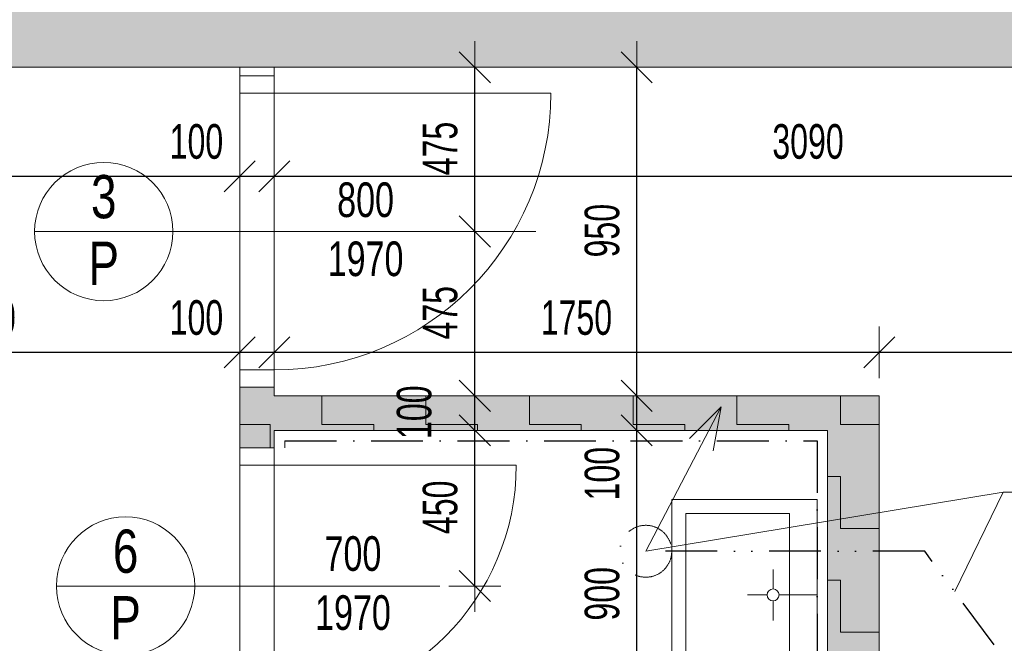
# Model space of a CAD drawing. Header units: millimetres. Extents: x -97971 to 48677, y -63570 to -5533.
# Tile 49 of 65: x 4526 to 7374, y -55832 to -54029. Entities that reach past the tile are written whole.
import ezdxf

# ---------------------------------------------------------------- set-up
doc = ezdxf.new("R2010")
doc.units = ezdxf.units.MM
doc.header["$PDMODE"] = 65
for name, pattern in [('Carkovana 2x_1', [200, 150, -50]), ('Cerchovana_1', [250, 150, -50, 0, -50]), ('JIS_09_15', [300, 150, -50, 0, -50, 0, -50])]:
    doc.linetypes.add(name, pattern=pattern)
for name, color, linetype, lineweight in [('XR$1$1.PP - NÁVRH_1', 7, 'Continuous', 25), ('XR$2$KOTY_1', 7, 'Continuous', 25), ('XR$3$ZAŘIZOVÁKY_1', 7, 'Continuous', 25), ('XR$4$VÝPLNĚ_1', 7, 'Continuous', 25), ('XR$7$FILING ___1', 7, 'Continuous', 25), ('XR$8$TZB ___1', 7, 'Continuous', 25)]:
    doc.layers.add(name, color=color, linetype=linetype, lineweight=lineweight)
doc.styles.add('ARIAL', font='ARIAL.TTF')
doc.styles.add('ARIALNARROW', font='ARIALN.TTF')
doc.dimstyles.new('DIMSTYLE_3', dxfattribs={"dimtxt": 100, "dimasz": 150, "dimexe": 0, "dimexo": 0, "dimgap": 50, "dimtad": 2, "dimdec": 0, "dimrnd": 5, "dimzin": 12, "dimdsep": 46, "dimtxsty": 'ARIALNARROW', "dimblk1": 'ALL_ML_STRICH', "dimblk2": 'ALL_ML_STRICH', "dimsah": 1, "dimcen": 0, "dimclrd": 6, "dimclre": 6, "dimclrt": 6, "dimadec": 0, "dimazin": 0, "dimtfac": 1, "dimtdec": 0, "dimtix": 1, "dimtmove": 2, "dimatfit": 3, "dimfxl": 0, "dimtzin": 0, "dimlwd": 0, "dimlwe": 13, "dimarcsym": 0})
doc.dimstyles.new('DIMSTYLE_5', dxfattribs={"dimtxt": 100, "dimasz": 150, "dimexe": 0, "dimexo": 0, "dimgap": 50, "dimtad": 2, "dimdec": 0, "dimrnd": 5, "dimzin": 12, "dimdsep": 46, "dimtxsty": 'ARIALNARROW', "dimblk1": 'ALL_ML_STRICH', "dimblk2": 'ALL_ML_STRICH', "dimsah": 1, "dimcen": 0, "dimclrd": 6, "dimclre": 6, "dimclrt": 6, "dimadec": 0, "dimazin": 0, "dimtfac": 1, "dimtdec": 0, "dimtix": 1, "dimtmove": 2, "dimatfit": 3, "dimfxl": 0, "dimtvp": 1.2, "dimtzin": 0, "dimlwd": 0, "dimlwe": 13, "dimarcsym": 0})

# ---------------------------------------------------------------- blocks, each defined once
blk = doc.blocks.new('ALL_ML_STRICH')
at = {"color": 0, "linetype": 'ByBlock', "lineweight": -2}
for p, q in [((0, -0.5), (0, 0.5)), ((-0.3, -0.3), (0.3, 0.3)), ((-1, 0), (0.5, 0))]:
    blk.add_line(p, q, dxfattribs=at)
blk = doc.blocks.new('*D57')
at = {"layer": 'DEFPOINTS', "color": 6, "linetype": 'Continuous', "lineweight": 13}
for p in [(5925, -55216.7), (5897.8, -56116.7), (6310.7, -56116.7)]:
    blk.add_point(p, dxfattribs=at)
at = {"layer": 'XR$2$KOTY_1', "color": 6, "linetype": 'Continuous', "lineweight": -2}
for p, q in [((6310.7, -55216.7), (6310.7, -55216.7)), ((6310.7, -56116.7), (6310.7, -55216.7)), ((6310.7, -56116.7), (6310.7, -56116.7))]:
    blk.add_line(p, q, dxfattribs=at)
at = {"layer": 'XR$2$KOTY_1', "color": 6, "linetype": 'Continuous', "lineweight": 13, "xscale": 150, "yscale": 150, "zscale": 150}
for p, rotation in [((6310.7, -55216.7), 90), ((6310.7, -56116.7), 270)]:
    blk.add_blockref('ALL_ML_STRICH', p, dxfattribs=dict(at, rotation=rotation))
at = {"layer": 'XR$2$KOTY_1', "color": 6, "linetype": 'Continuous', "lineweight": 13, "insert": (6210.7, -55689.1), "char_height": 100, "width": 243.429, "attachment_point": 5, "rotation": 90, "style": 'ARIALNARROW'}
blk.add_mtext('\\W0.81;\\A1;{900}', dxfattribs=at)
blk = doc.blocks.new('*D58')
at = {"layer": 'DEFPOINTS', "color": 6, "linetype": 'Continuous', "lineweight": 13}
for p in [(5907.3, -55116.7), (5925, -55216.7), (6310.7, -55216.7)]:
    blk.add_point(p, dxfattribs=at)
at = {"layer": 'XR$2$KOTY_1', "color": 6, "linetype": 'Continuous', "lineweight": -2}
for p, q in [((6310.7, -55116.7), (6310.7, -55116.7)), ((6310.7, -55216.7), (6310.7, -55116.7)), ((6310.7, -55216.7), (6310.7, -55216.7))]:
    blk.add_line(p, q, dxfattribs=at)
at = {"layer": 'XR$2$KOTY_1', "color": 6, "linetype": 'Continuous', "lineweight": 13, "xscale": 150, "yscale": 150, "zscale": 150}
for p, rotation in [((6310.7, -55116.7), 90), ((6310.7, -55216.7), 270)]:
    blk.add_blockref('ALL_ML_STRICH', p, dxfattribs=dict(at, rotation=rotation))
at = {"layer": 'XR$2$KOTY_1', "color": 6, "linetype": 'Continuous', "lineweight": 13, "insert": (6210.7, -55341.8), "char_height": 100, "width": 243.429, "attachment_point": 5, "rotation": 90, "style": 'ARIALNARROW'}
blk.add_mtext('\\W0.81;\\A1;{100}', dxfattribs=at)
blk = doc.blocks.new('*D59')
at = {"layer": 'DEFPOINTS', "color": 6, "linetype": 'Continuous', "lineweight": 13}
for p in [(5162.2, -54166.7), (5907.3, -55116.7), (6310.7, -55116.7)]:
    blk.add_point(p, dxfattribs=at)
at = {"layer": 'XR$2$KOTY_1', "color": 6, "linetype": 'Continuous', "lineweight": -2}
for p, q in [((6310.7, -54166.7), (6310.7, -54166.7)), ((6310.7, -55116.7), (6310.7, -54166.7)), ((6310.7, -55116.7), (6310.7, -55116.7))]:
    blk.add_line(p, q, dxfattribs=at)
at = {"layer": 'XR$2$KOTY_1', "color": 6, "linetype": 'Continuous', "lineweight": 13, "xscale": 150, "yscale": 150, "zscale": 150}
for p, rotation in [((6310.7, -54166.7), 90), ((6310.7, -55116.7), 270)]:
    blk.add_blockref('ALL_ML_STRICH', p, dxfattribs=dict(at, rotation=rotation))
at = {"layer": 'XR$2$KOTY_1', "color": 6, "linetype": 'Continuous', "lineweight": 13, "insert": (6210.7, -54639.1), "char_height": 100, "width": 243.429, "attachment_point": 5, "rotation": 90, "style": 'ARIALNARROW'}
blk.add_mtext('\\W0.81;\\A1;{950}', dxfattribs=at)
blk = doc.blocks.new('*D100')
at = {"layer": 'DEFPOINTS', "color": 6, "linetype": 'Continuous', "lineweight": 13}
for p in [(3032.2, -54166.7), (5162.2, -54166.7), (3032.2, -54481.8)]:
    blk.add_point(p, dxfattribs=at)
at = {"layer": 'XR$2$KOTY_1', "color": 6, "linetype": 'Continuous', "lineweight": -2}
for p, q in [((3032.2, -54278.8), (3032.2, -54481.8)), ((3032.2, -54481.8), (5162.2, -54481.8)), ((5162.2, -54481.8), (5162.2, -54481.8))]:
    blk.add_line(p, q, dxfattribs=at)
at = {"layer": 'XR$2$KOTY_1', "color": 6, "linetype": 'Continuous', "lineweight": 13, "xscale": 150, "yscale": 150, "zscale": 150, "rotation": 180}
blk.add_blockref('ALL_ML_STRICH', (3032.2, -54481.8), dxfattribs=at)
at = {"layer": 'XR$2$KOTY_1', "color": 6, "linetype": 'Continuous', "lineweight": 13, "xscale": 150, "yscale": 150, "zscale": 150}
blk.add_blockref('ALL_ML_STRICH', (5162.2, -54481.8), dxfattribs=at)
at = {"layer": 'XR$2$KOTY_1', "color": 6, "linetype": 'Continuous', "lineweight": 13, "insert": (4096.1, -54381.8), "char_height": 100, "width": 324.571, "attachment_point": 5, "style": 'ARIALNARROW'}
blk.add_mtext('\\W0.81;\\A1;{2130}', dxfattribs=at)
blk = doc.blocks.new('*D101')
at = {"layer": 'DEFPOINTS', "color": 6, "linetype": 'Continuous', "lineweight": 13}
for p in [(5162.2, -54166.7), (5262.2, -54166.7), (5162.2, -54481.8)]:
    blk.add_point(p, dxfattribs=at)
at = {"layer": 'XR$2$KOTY_1', "color": 6, "linetype": 'Continuous', "lineweight": -2}
for p, q in [((5162.2, -54481.8), (5162.2, -54481.8)), ((5162.2, -54481.8), (5262.2, -54481.8)), ((5262.2, -54481.8), (5262.2, -54481.8))]:
    blk.add_line(p, q, dxfattribs=at)
at = {"layer": 'XR$2$KOTY_1', "color": 6, "linetype": 'Continuous', "lineweight": 13, "xscale": 150, "yscale": 150, "zscale": 150, "rotation": 180}
blk.add_blockref('ALL_ML_STRICH', (5162.2, -54481.8), dxfattribs=at)
at = {"layer": 'XR$2$KOTY_1', "color": 6, "linetype": 'Continuous', "lineweight": 13, "xscale": 150, "yscale": 150, "zscale": 150}
blk.add_blockref('ALL_ML_STRICH', (5262.2, -54481.8), dxfattribs=at)
at = {"layer": 'XR$2$KOTY_1', "color": 6, "linetype": 'Continuous', "lineweight": 13, "insert": (5037, -54381.8), "char_height": 100, "width": 243.429, "attachment_point": 5, "style": 'ARIALNARROW'}
blk.add_mtext('\\W0.81;\\A1;{100}', dxfattribs=at)
blk = doc.blocks.new('*D102')
at = {"layer": 'DEFPOINTS', "color": 6, "linetype": 'Continuous', "lineweight": 13}
for p in [(5262.2, -54166.7), (8352.2, -54166.7), (5262.2, -54481.8)]:
    blk.add_point(p, dxfattribs=at)
at = {"layer": 'XR$2$KOTY_1', "color": 6, "linetype": 'Continuous', "lineweight": -2}
for p, q in [((5262.2, -54481.8), (5262.2, -54481.8)), ((5262.2, -54481.8), (8352.2, -54481.8)), ((8352.2, -54481.8), (8352.2, -54481.8))]:
    blk.add_line(p, q, dxfattribs=at)
at = {"layer": 'XR$2$KOTY_1', "color": 6, "linetype": 'Continuous', "lineweight": 13, "xscale": 150, "yscale": 150, "zscale": 150, "rotation": 180}
blk.add_blockref('ALL_ML_STRICH', (5262.2, -54481.8), dxfattribs=at)
at = {"layer": 'XR$2$KOTY_1', "color": 6, "linetype": 'Continuous', "lineweight": 13, "xscale": 150, "yscale": 150, "zscale": 150}
blk.add_blockref('ALL_ML_STRICH', (8352.2, -54481.8), dxfattribs=at)
at = {"layer": 'XR$2$KOTY_1', "color": 6, "linetype": 'Continuous', "lineweight": 13, "insert": (6806.1, -54381.8), "char_height": 100, "width": 324.571, "attachment_point": 5, "style": 'ARIALNARROW'}
blk.add_mtext('\\W0.81;\\A1;{3090}', dxfattribs=at)
blk = doc.blocks.new('*D134')
at = {"layer": 'DEFPOINTS', "color": 6, "linetype": 'Continuous', "lineweight": 13}
for p in [(3662.2, -54990.9), (5162.2, -55041.7), (3662.2, -55316.7)]:
    blk.add_point(p, dxfattribs=at)
at = {"layer": 'XR$2$KOTY_1', "color": 6, "linetype": 'Continuous', "lineweight": -2}
for p, q in [((3662.2, -55131.7), (3662.2, -54990.9)), ((3662.2, -54990.9), (5162.2, -54990.9)), ((5162.2, -54990.9), (5162.2, -54990.9))]:
    blk.add_line(p, q, dxfattribs=at)
at = {"layer": 'XR$2$KOTY_1', "color": 6, "linetype": 'Continuous', "lineweight": 13, "xscale": 150, "yscale": 150, "zscale": 150, "rotation": 180}
blk.add_blockref('ALL_ML_STRICH', (3662.2, -54990.9), dxfattribs=at)
at = {"layer": 'XR$2$KOTY_1', "color": 6, "linetype": 'Continuous', "lineweight": 13, "xscale": 150, "yscale": 150, "zscale": 150}
blk.add_blockref('ALL_ML_STRICH', (5162.2, -54990.9), dxfattribs=at)
at = {"layer": 'XR$2$KOTY_1', "color": 6, "linetype": 'Continuous', "lineweight": 13, "insert": (4411.1, -54890.9), "char_height": 100, "width": 324.571, "attachment_point": 5, "style": 'ARIALNARROW'}
blk.add_mtext('\\W0.81;\\A1;{1500}', dxfattribs=at)
blk = doc.blocks.new('*D135')
at = {"layer": 'DEFPOINTS', "color": 6, "linetype": 'Continuous', "lineweight": 13}
for p in [(5162.2, -54990.9), (5162.2, -55041.7), (5262.2, -55116.7)]:
    blk.add_point(p, dxfattribs=at)
at = {"layer": 'XR$2$KOTY_1', "color": 6, "linetype": 'Continuous', "lineweight": -2}
for p, q in [((5162.2, -54990.9), (5162.2, -54990.9)), ((5162.2, -54990.9), (5262.2, -54990.9)), ((5262.2, -54990.9), (5262.2, -54990.9))]:
    blk.add_line(p, q, dxfattribs=at)
at = {"layer": 'XR$2$KOTY_1', "color": 6, "linetype": 'Continuous', "lineweight": 13, "xscale": 150, "yscale": 150, "zscale": 150, "rotation": 180}
blk.add_blockref('ALL_ML_STRICH', (5162.2, -54990.9), dxfattribs=at)
at = {"layer": 'XR$2$KOTY_1', "color": 6, "linetype": 'Continuous', "lineweight": 13, "xscale": 150, "yscale": 150, "zscale": 150}
blk.add_blockref('ALL_ML_STRICH', (5262.2, -54990.9), dxfattribs=at)
at = {"layer": 'XR$2$KOTY_1', "color": 6, "linetype": 'Continuous', "lineweight": 13, "insert": (5037, -54890.9), "char_height": 100, "width": 243.429, "attachment_point": 5, "style": 'ARIALNARROW'}
blk.add_mtext('\\W0.81;\\A1;{100}', dxfattribs=at)
blk = doc.blocks.new('*D136')
at = {"layer": 'DEFPOINTS', "color": 6, "linetype": 'Continuous', "lineweight": 13}
for p in [(5262.2, -54990.9), (5262.2, -55116.7), (7012.2, -55116.7)]:
    blk.add_point(p, dxfattribs=at)
at = {"layer": 'XR$2$KOTY_1', "color": 6, "linetype": 'Continuous', "lineweight": -2}
for p, q in [((5262.2, -54990.9), (5262.2, -54990.9)), ((5262.2, -54990.9), (7012.2, -54990.9)), ((7012.2, -54990.9), (7012.2, -54990.9))]:
    blk.add_line(p, q, dxfattribs=at)
at = {"layer": 'XR$2$KOTY_1', "color": 6, "linetype": 'Continuous', "lineweight": 13, "xscale": 150, "yscale": 150, "zscale": 150, "rotation": 180}
blk.add_blockref('ALL_ML_STRICH', (5262.2, -54990.9), dxfattribs=at)
at = {"layer": 'XR$2$KOTY_1', "color": 6, "linetype": 'Continuous', "lineweight": 13, "xscale": 150, "yscale": 150, "zscale": 150}
blk.add_blockref('ALL_ML_STRICH', (7012.2, -54990.9), dxfattribs=at)
at = {"layer": 'XR$2$KOTY_1', "color": 6, "linetype": 'Continuous', "lineweight": 13, "insert": (6136.1, -54890.9), "char_height": 100, "width": 324.571, "attachment_point": 5, "style": 'ARIALNARROW'}
blk.add_mtext('\\W0.81;\\A1;{1750}', dxfattribs=at)
blk = doc.blocks.new('*D137')
at = {"layer": 'DEFPOINTS', "color": 6, "linetype": 'Continuous', "lineweight": 13}
for p in [(8352.2, -54932.3), (7012.2, -54990.9), (7012.2, -55116.7)]:
    blk.add_point(p, dxfattribs=at)
at = {"layer": 'XR$2$KOTY_1', "color": 6, "linetype": 'Continuous', "lineweight": -2}
for p, q in [((7012.2, -54990.9), (7012.2, -54990.9)), ((7012.2, -54990.9), (8352.2, -54990.9)), ((8352.2, -54990.9), (8352.2, -54990.9))]:
    blk.add_line(p, q, dxfattribs=at)
at = {"layer": 'XR$2$KOTY_1', "color": 6, "linetype": 'Continuous', "lineweight": 13, "xscale": 150, "yscale": 150, "zscale": 150, "rotation": 180}
blk.add_blockref('ALL_ML_STRICH', (7012.2, -54990.9), dxfattribs=at)
at = {"layer": 'XR$2$KOTY_1', "color": 6, "linetype": 'Continuous', "lineweight": 13, "xscale": 150, "yscale": 150, "zscale": 150}
blk.add_blockref('ALL_ML_STRICH', (8352.2, -54990.9), dxfattribs=at)
at = {"layer": 'XR$2$KOTY_1', "color": 6, "linetype": 'Continuous', "lineweight": 13, "insert": (7681.1, -54890.9), "char_height": 100, "width": 324.571, "attachment_point": 5, "style": 'ARIALNARROW'}
blk.add_mtext('\\W0.81;\\A1;{1340}', dxfattribs=at)
blk = doc.blocks.new('*D149')
at = {"layer": 'DEFPOINTS', "color": 6, "linetype": 'Continuous', "lineweight": 13}
for p in [(5262.2, -55216.7), (5262.2, -55666.7), (5842.2, -55666.7)]:
    blk.add_point(p, dxfattribs=at)
at = {"layer": 'XR$2$KOTY_1', "color": 6, "linetype": 'Continuous', "lineweight": -2}
for p, q in [((5842.2, -55216.7), (5842.2, -55216.7)), ((5842.2, -55666.7), (5842.2, -55216.7)), ((5842.2, -55666.7), (5842.2, -55666.7))]:
    blk.add_line(p, q, dxfattribs=at)
at = {"layer": 'XR$2$KOTY_1', "color": 6, "linetype": 'Continuous', "lineweight": 13, "xscale": 150, "yscale": 150, "zscale": 150}
for p, rotation in [((5842.2, -55216.7), 90), ((5842.2, -55666.7), 270)]:
    blk.add_blockref('ALL_ML_STRICH', p, dxfattribs=dict(at, rotation=rotation))
at = {"layer": 'XR$2$KOTY_1', "color": 6, "linetype": 'Continuous', "lineweight": 13, "insert": (5742.2, -55439.1), "char_height": 100, "width": 243.429, "attachment_point": 5, "rotation": 90, "style": 'ARIALNARROW'}
blk.add_mtext('\\W0.81;\\A1;{450}', dxfattribs=at)
blk = doc.blocks.new('*D150')
at = {"layer": 'DEFPOINTS', "color": 6, "linetype": 'Continuous', "lineweight": 13}
for p in [(5262.2, -55116.7), (5262.2, -55216.7), (5842.2, -55216.7)]:
    blk.add_point(p, dxfattribs=at)
at = {"layer": 'XR$2$KOTY_1', "color": 6, "linetype": 'Continuous', "lineweight": -2}
for p, q in [((5842.2, -55116.7), (5842.2, -55116.7)), ((5842.2, -55216.7), (5842.2, -55116.7)), ((5842.2, -55216.7), (5842.2, -55216.7))]:
    blk.add_line(p, q, dxfattribs=at)
at = {"layer": 'XR$2$KOTY_1', "color": 6, "linetype": 'Continuous', "lineweight": 13, "xscale": 150, "yscale": 150, "zscale": 150}
for p, rotation in [((5842.2, -55116.7), 90), ((5842.2, -55216.7), 270)]:
    blk.add_blockref('ALL_ML_STRICH', p, dxfattribs=dict(at, rotation=rotation))
at = {"layer": 'XR$2$KOTY_1', "color": 6, "linetype": 'Continuous', "lineweight": 13, "insert": (5667.2, -55164.1), "char_height": 100, "width": 243.429, "attachment_point": 5, "rotation": 90, "style": 'ARIALNARROW'}
blk.add_mtext('\\W0.81;\\A1;{100}', dxfattribs=at)
blk = doc.blocks.new('*D151')
at = {"layer": 'DEFPOINTS', "color": 6, "linetype": 'Continuous', "lineweight": 13}
for p in [(6018.8, -54641.7), (5262.2, -55116.7), (5842.2, -55116.7)]:
    blk.add_point(p, dxfattribs=at)
at = {"layer": 'XR$2$KOTY_1', "color": 6, "linetype": 'Continuous', "lineweight": -2}
for p, q in [((5842.2, -54641.7), (5842.2, -54641.7)), ((5842.2, -55116.7), (5842.2, -54641.7)), ((5842.2, -55116.7), (5842.2, -55116.7))]:
    blk.add_line(p, q, dxfattribs=at)
at = {"layer": 'XR$2$KOTY_1', "color": 6, "linetype": 'Continuous', "lineweight": 13, "xscale": 150, "yscale": 150, "zscale": 150}
for p, rotation in [((5842.2, -54641.7), 90), ((5842.2, -55116.7), 270)]:
    blk.add_blockref('ALL_ML_STRICH', p, dxfattribs=dict(at, rotation=rotation))
at = {"layer": 'XR$2$KOTY_1', "color": 6, "linetype": 'Continuous', "lineweight": 13, "insert": (5742.2, -54876.6), "char_height": 100, "width": 243.429, "attachment_point": 5, "rotation": 90, "style": 'ARIALNARROW'}
blk.add_mtext('\\W0.81;\\A1;{475}', dxfattribs=at)
blk = doc.blocks.new('*D152')
at = {"layer": 'DEFPOINTS', "color": 6, "linetype": 'Continuous', "lineweight": 13}
for p in [(5262.2, -54166.7), (5842.2, -54641.7), (6018.8, -54641.7)]:
    blk.add_point(p, dxfattribs=at)
at = {"layer": 'XR$2$KOTY_1', "color": 6, "linetype": 'Continuous', "lineweight": -2}
for p, q in [((5842.2, -54166.7), (5842.2, -54166.7)), ((5842.2, -54641.7), (5842.2, -54166.7)), ((5842.2, -54641.7), (5842.2, -54641.7))]:
    blk.add_line(p, q, dxfattribs=at)
at = {"layer": 'XR$2$KOTY_1', "color": 6, "linetype": 'Continuous', "lineweight": 13, "xscale": 150, "yscale": 150, "zscale": 150}
for p, rotation in [((5842.2, -54166.7), 90), ((5842.2, -54641.7), 270)]:
    blk.add_blockref('ALL_ML_STRICH', p, dxfattribs=dict(at, rotation=rotation))
at = {"layer": 'XR$2$KOTY_1', "color": 6, "linetype": 'Continuous', "lineweight": 13, "insert": (5742.2, -54401.6), "char_height": 100, "width": 243.429, "attachment_point": 5, "rotation": 90, "style": 'ARIALNARROW'}
blk.add_mtext('\\W0.81;\\A1;{475}', dxfattribs=at)
blk = doc.blocks.new('KOMPLEXNÍ OBJEKT_22')
at = {"layer": 'XR$3$ZAŘIZOVÁKY_1', "color": 251, "linetype": 'Continuous', "lineweight": 13}
for p, q in [((6832.2, -55416.9), (6412.2, -55416.9)), ((6412.2, -55967.7), (6412.2, -55416.9)), ((6832.2, -55416.9), (6832.2, -55967.7)), ((6752.2, -55456.9), (6452.2, -55456.9)), ((6452.2, -55456.9), (6452.2, -55927.7)), ((6752.2, -55927.7), (6752.2, -55456.9)), ((6705, -55675.1), (6705, -55618.4)), ((6687.8, -55692.3), (6631.1, -55692.3)), ((6705, -55709.5), (6705, -55766.2)), ((6722.1, -55692.3), (6832.2, -55692.3)), ((6452.2, -55927.7), (6752.2, -55927.7)), ((6832.2, -55967.7), (6412.2, -55967.7)), ((6832.2, -55967.7), (6488.1, -55967.7))]:
    blk.add_line(p, q, dxfattribs=at)
blk.add_arc((6705, -55692.3), 17.2, 270.0000000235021, 269.9999827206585, dxfattribs=at)
blk = doc.blocks.new('KOMPLEXNÍ OBJEKT_55')
at = {"layer": 'XR$4$VÝPLNĚ_1', "color": 132, "linetype": 'Continuous', "lineweight": 13}
for p, q in [((5162.2, -56066.7), (5162.2, -55266.7)), ((5262.2, -56066.7), (5262.2, -55266.7)), ((5962.2, -55316.7), (5162.2, -55316.7)), ((5740.7, -55666.7), (5032, -55666.7)), ((5162.2, -56016.7), (5262.2, -56016.7))]:
    blk.add_line(p, q, dxfattribs=at)
blk.add_arc((5262.2, -55316.7), 700, 270, 0, dxfattribs=at)
blk = doc.blocks.new('KOMPLEXNÍ OBJEKT_56')
at = {"layer": 'XR$4$VÝPLNĚ_1', "color": 132, "linetype": 'Continuous', "lineweight": 13}
for p, q in [((5162.2, -55091.7), (5162.2, -54191.7)), ((5162.2, -54241.7), (5162.2, -54191.7)), ((5262.2, -55091.7), (5262.2, -54191.7)), ((5162.2, -54241.7), (5262.2, -54241.7)), ((5262.2, -54241.7), (6062.2, -54241.7)), ((4968.8, -54641.7), (6018.8, -54641.7)), ((5162.2, -55041.7), (5262.2, -55041.7))]:
    blk.add_line(p, q, dxfattribs=at)
blk.add_arc((5262.2, -54241.7), 800, 270, 0, dxfattribs=at)

msp = doc.modelspace()

# ---------------------------------------------------------------- hatches: boundary and pattern name
at = {"layer": 'XR$7$FILING ___1', "linetype": 'Carkovana 2x_1', "lineweight": 50}
msp.add_hatch(color=254, dxfattribs=at).paths.add_polyline_path([(5977.2, -47606.7), (5977.2, -53566.7), (1622.2, -53566.7), (1622.2, -54066.7), (1722.2, -54166.7), (2132.2, -54166.7), (2132.2, -53716.7), (3032.2, -53716.7), (3032.2, -54166.7), (8352.2, -54166.7), (8352.2, -57146.7), (8052.2, -57146.7), (8052.2, -57596.7), (9169, -57596.7), (9169, -57146.7), (8802.2, -57146.7), (8802.2, -54166.7), (9090.1, -54166.7), (9090.1, -53566.7), (6577.2, -53566.7), (6577.2, -47606.7), (6825.4, -47606.7), (6825.4, -47156.7), (5377.2, -47156.7), (5377.2, -47606.7)])
at = {"layer": 'XR$7$FILING ___1', "linetype": 'Continuous', "lineweight": 13}
msp.add_hatch(color=11, dxfattribs=at).paths.add_polyline_path([(5262.2, -55091.7), (5162.2, -55091.7), (5162.2, -55266.7), (5262.2, -55266.7), (5262.2, -55216.7), (6862.2, -55216.7), (6862.2, -56116.7), (6112.2, -56116.7), (6112.2, -56216.7), (6912.2, -56216.7), (6912.2, -57146.7), (7012.2, -57146.7), (7012.2, -55116.7), (5262.2, -55116.7)], flags=0)
h = msp.add_hatch(dxfattribs=at)
h.set_pattern_fill('VZOR', scale=150, style=0, pattern_type=2)
h.set_pattern_definition([(0, (300, 300), (150, 150), [150, -150]), (90, (300, 300), (-150, 150), [150, -150])])
h.paths.add_polyline_path([(5262.2, -55091.7), (5162.2, -55091.7), (5162.2, -55266.7), (5262.2, -55266.7), (5262.2, -55216.7), (6862.2, -55216.7), (6862.2, -56116.7), (6112.2, -56116.7), (6112.2, -56216.7), (6912.2, -56216.7), (6912.2, -57146.7), (7012.2, -57146.7), (7012.2, -55116.7), (5262.2, -55116.7)], flags=0)

# ---------------------------------------------------------------- linework, layer by layer
at = {"layer": 'XR$1$1.PP - NÁVRH_1', "color": 14, "linetype": 'Continuous', "lineweight": 13}
for p, q in [((3232.2, -54166.7), (8352.2, -54166.7)), ((5162.2, -54191.7), (5162.2, -54166.7)), ((5262.2, -54191.7), (5262.2, -54166.7)), ((5262.2, -54191.7), (5162.2, -54191.7)), ((5162.2, -55091.7), (5262.2, -55091.7)), ((5162.2, -55091.7), (5162.2, -55266.7)), ((5262.2, -55091.7), (5262.2, -55116.7)), ((5262.2, -55116.7), (7012.2, -55116.7)), ((7012.2, -57146.7), (7012.2, -55116.7)), ((5262.2, -55266.7), (5262.2, -55216.7)), ((5262.2, -55216.7), (6862.2, -55216.7)), ((6862.2, -56116.7), (6862.2, -55216.7)), ((5292.2, -55266.7), (5292.2, -55246.7)), ((5162.2, -55266.7), (5262.2, -55266.7))]:
    msp.add_line(p, q, dxfattribs=at)
at = {"layer": 'XR$2$KOTY_1', "color": 3, "linetype": 'Continuous', "lineweight": 13}
for p, q in [((4568.8, -54641.7), (4968.8, -54641.7)), ((4632, -55666.7), (5032, -55666.7))]:
    msp.add_line(p, q, dxfattribs=at)
at = {"layer": 'XR$2$KOTY_1', "color": 7, "linetype": 'Continuous', "lineweight": 13}
for p, q in [((6336.8, -55566.1), (7370.9, -55395.2)), ((7370.9, -55395.2), (7230.3, -55682.9)), ((7370.9, -55395.2), (8016.9, -55395.2))]:
    msp.add_line(p, q, dxfattribs=at)
at = {"layer": 'XR$2$KOTY_1', "color": 3, "linetype": 'Continuous', "lineweight": 13}
for centre in [(4768.8, -54641.7), (4832, -55666.7)]:
    msp.add_circle(centre, 200, dxfattribs=at)
at = {"layer": 'XR$7$FILING ___1', "color": 7, "linetype": 'Cerchovana_1', "lineweight": 25}
for p, q in [((5292.2, -55246.7), (6832.2, -55246.7)), ((6832.2, -55246.7), (6832.2, -56086.7))]:
    msp.add_line(p, q, dxfattribs=at)
at = {"layer": 'XR$8$TZB ___1', "color": 1, "linetype": 'Continuous', "lineweight": 13}
for p, q in [((6336.8, -55566.1), (6555.1, -55148.3)), ((6555.1, -55148.3), (6463.1, -55240.2)), ((6555.1, -55148.3), (6532.1, -55276.2))]:
    msp.add_line(p, q, dxfattribs=at)
at = {"layer": 'XR$8$TZB ___1', "color": 1, "linetype": 'JIS_09_15', "lineweight": 25}
for p, q in [((7143.8, -55566.1), (6336.8, -55566.1)), ((8237.5, -57043.1), (7143.8, -55566.1))]:
    msp.add_line(p, q, dxfattribs=at)
at = {"layer": 'XR$8$TZB ___1', "color": 1, "linetype": 'JIS_09_15', "lineweight": 13}
msp.add_circle((6336.8, -55566.1), 75, dxfattribs=at)

# ---------------------------------------------------------------- block references
at = {"layer": 'XR$3$ZAŘIZOVÁKY_1', "color": 251, "linetype": 'Continuous', "lineweight": 13}
msp.add_blockref('KOMPLEXNÍ OBJEKT_22', (0, 0), dxfattribs=at)
at = {"layer": 'XR$4$VÝPLNĚ_1', "color": 132, "linetype": 'Continuous', "lineweight": 13}
for name in ['KOMPLEXNÍ OBJEKT_56', 'KOMPLEXNÍ OBJEKT_55']:
    msp.add_blockref(name, (0, 0), dxfattribs=at)

# ---------------------------------------------------------------- texts
at = {"layer": 'XR$2$KOTY_1', "color": 3, "linetype": 'Continuous', "lineweight": 25, "char_height": 125, "attachment_point": 5, "style": 'ARIAL'}
for s, insert, width in [('\\W0.76;3', (4768.8, -54541.7), 122.931), ('\\W0.76;P', (4768.8, -54733.3), 137.177), ('\\W0.76;6', (4832, -55566.7), 122.931), ('\\W0.76;P', (4832, -55758.3), 137.177)]:
    msp.add_mtext(s, dxfattribs=dict(at, insert=insert, width=width))
at = {"layer": 'XR$2$KOTY_1', "color": 7, "linetype": 'Continuous', "lineweight": 13, "char_height": 100, "width": 272.279, "attachment_point": 2, "line_spacing_factor": 1.024096, "style": 'ARIALNARROW'}
for s, insert in [('\\W0.86;800\\P1970', (5526.2, -54499.7)), ('\\W0.86;700\\P1970', (5489.7, -55522.7))]:
    msp.add_mtext(s, dxfattribs=dict(at, insert=insert))

# ---------------------------------------------------------------- dimensions: what is measured, and where the dimension line sits
at = {"layer": 'XR$2$KOTY_1', "color": 6, "linetype": 'Continuous', "lineweight": 13}
for base, p1, p2, dimstyle, picture, middle in [((6310.7, -54166.7), (6310.7, -55116.7), (6310.7, -54166.7), 'DIMSTYLE_3', '*D59', (6210.7, -54639.1)), ((5842.2, -54166.7), (5842.2, -54641.7), (5842.2, -54166.7), 'DIMSTYLE_3', '*D152', (5742.2, -54401.6)), ((5842.2, -54641.7), (5842.2, -55116.7), (5842.2, -54641.7), 'DIMSTYLE_3', '*D151', (5742.2, -54876.6)), ((5842.2, -55116.7), (5842.2, -55216.7), (5842.2, -55116.7), 'DIMSTYLE_5', '*D150', (5667.2, -55164.1)), ((6310.7, -55116.7), (6310.7, -55216.7), (6310.7, -55116.7), 'DIMSTYLE_5', '*D58', (6210.7, -55341.8)), ((5842.2, -55216.7), (5842.2, -55666.7), (5842.2, -55216.7), 'DIMSTYLE_3', '*D149', (5742.2, -55439.1)), ((6310.7, -55216.7), (6310.7, -56116.7), (6310.7, -55216.7), 'DIMSTYLE_3', '*D57', (6210.7, -55689.1))]:
    dim = msp.add_linear_dim(base=base, p1=p1, p2=p2, angle=90, dimstyle=dimstyle, override={"dimpost": '<>', "dimclrd": 6, "dimclre": 6, "dimclrt": 6, "dimlwd": 0, "dimlwe": 13}, dxfattribs=at)
    dim.commit()
    dim.dimension.update_dxf_attribs({"geometry": picture, "text_midpoint": middle, "dimtype": 160})
for base, p1, p2, dimstyle, picture, middle in [((5162.2, -54481.8), (3032.2, -54278.8), (5162.2, -54481.8), 'DIMSTYLE_3', '*D100', (4096.1, -54381.8)), ((5262.2, -54481.8), (5162.2, -54481.8), (5262.2, -54481.8), 'DIMSTYLE_5', '*D101', (5037, -54381.8)), ((8352.2, -54481.8), (5262.2, -54481.8), (8352.2, -54481.8), 'DIMSTYLE_3', '*D102', (6806.1, -54381.8)), ((5162.2, -54990.9), (3662.2, -55131.7), (5162.2, -54990.9), 'DIMSTYLE_3', '*D134', (4411.1, -54890.9)), ((5262.2, -54990.9), (5162.2, -54990.9), (5262.2, -54990.9), 'DIMSTYLE_5', '*D135', (5037, -54890.9)), ((7012.2, -54990.9), (5262.2, -54990.9), (7012.2, -54990.9), 'DIMSTYLE_3', '*D136', (6136.1, -54890.9)), ((8352.2, -54990.9), (7012.2, -54990.9), (8352.2, -54990.9), 'DIMSTYLE_3', '*D137', (7681.1, -54890.9))]:
    dim = msp.add_linear_dim(base=base, p1=p1, p2=p2, dimstyle=dimstyle, override={"dimpost": '<>', "dimclrd": 6, "dimclre": 6, "dimclrt": 6, "dimlwd": 0, "dimlwe": 13}, dxfattribs=at)
    dim.commit()
    dim.dimension.update_dxf_attribs({"geometry": picture, "text_midpoint": middle, "dimtype": 160})

doc.saveas('drawing.dxf')
